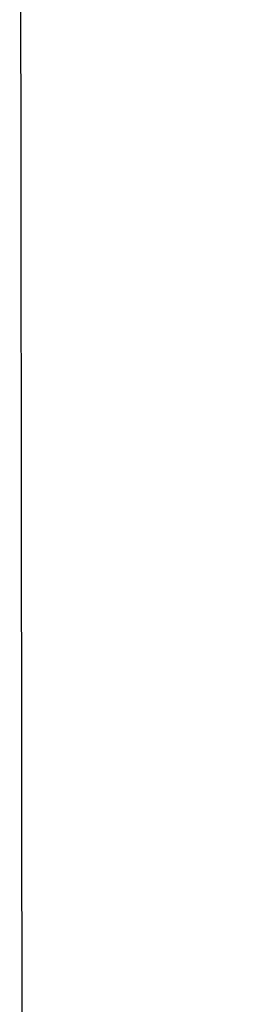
# Model space of a CAD drawing. Header units: millimetres. Extents: x 5 to 192, y 9 to 98.
# Tile 44 of 52: x 129.46 to 133.19, y 42.56 to 58.98. Entities that reach past the tile are written whole.
import ezdxf

# ---------------------------------------------------------------- set-up
doc = ezdxf.new("R2010")
doc.units = ezdxf.units.MM
doc.header["$MEASUREMENT"] = 0
doc.layers.add('Vrstva 1', color=7, linetype='Continuous')

msp = doc.modelspace()

# ---------------------------------------------------------------- linework, layer by layer
at = {"layer": 'Vrstva 1', "color": 250, "lineweight": 25}
msp.add_open_spline([(133.871, 31.283), (133.871, 31.283), (130.601, 31.283), (130.601, 31.283), (130.601, 31.283), (130.601, 31.283), (130.252, 31.327), (130.252, 31.327), (130.252, 31.327), (130.252, 31.327), (129.99, 31.458), (129.99, 31.458), (129.99, 31.458), (129.99, 31.458), (129.816, 31.676), (129.816, 31.676), (129.816, 31.676), (129.816, 31.676), (129.642, 31.937), (129.642, 31.937), (129.642, 31.937), (129.642, 31.937), (129.554, 32.199), (129.554, 32.199), (129.554, 32.199), (129.554, 32.199), (129.511, 32.46), (129.511, 32.46), (129.511, 32.46), (129.511, 32.46), (129.459, 74.388), (129.459, 74.388), (129.459, 74.388), (129.459, 74.388), (129.504, 74.787), (129.504, 74.787), (129.504, 74.787), (129.504, 74.787), (129.637, 75.052), (129.637, 75.052), (129.637, 75.052), (129.637, 75.052), (129.858, 75.23), (129.858, 75.23), (129.858, 75.23), (129.858, 75.23), (130.124, 75.362), (130.124, 75.362), (130.124, 75.362), (130.124, 75.362), (130.434, 75.451), (130.434, 75.451), (130.434, 75.451), (130.434, 75.451), (133.889, 75.451), (133.889, 75.451)], degree=3, knots=[0, 0, 0, 0, 0.071429, 0.071429, 0.071429, 0.071429, 0.142857, 0.142857, 0.142857, 0.142857, 0.214286, 0.214286, 0.214286, 0.214286, 0.285714, 0.285714, 0.285714, 0.285714, 0.357143, 0.357143, 0.357143, 0.357143, 0.428571, 0.428571, 0.428571, 0.428571, 0.5, 0.5, 0.5, 0.5, 0.571429, 0.571429, 0.571429, 0.571429, 0.642857, 0.642857, 0.642857, 0.642857, 0.714286, 0.714286, 0.714286, 0.714286, 0.785714, 0.785714, 0.785714, 0.785714, 0.857143, 0.857143, 0.857143, 0.857143, 0.928571, 0.928571, 0.928571, 0.928571, 1, 1, 1, 1], dxfattribs=at)

doc.saveas('drawing.dxf')
